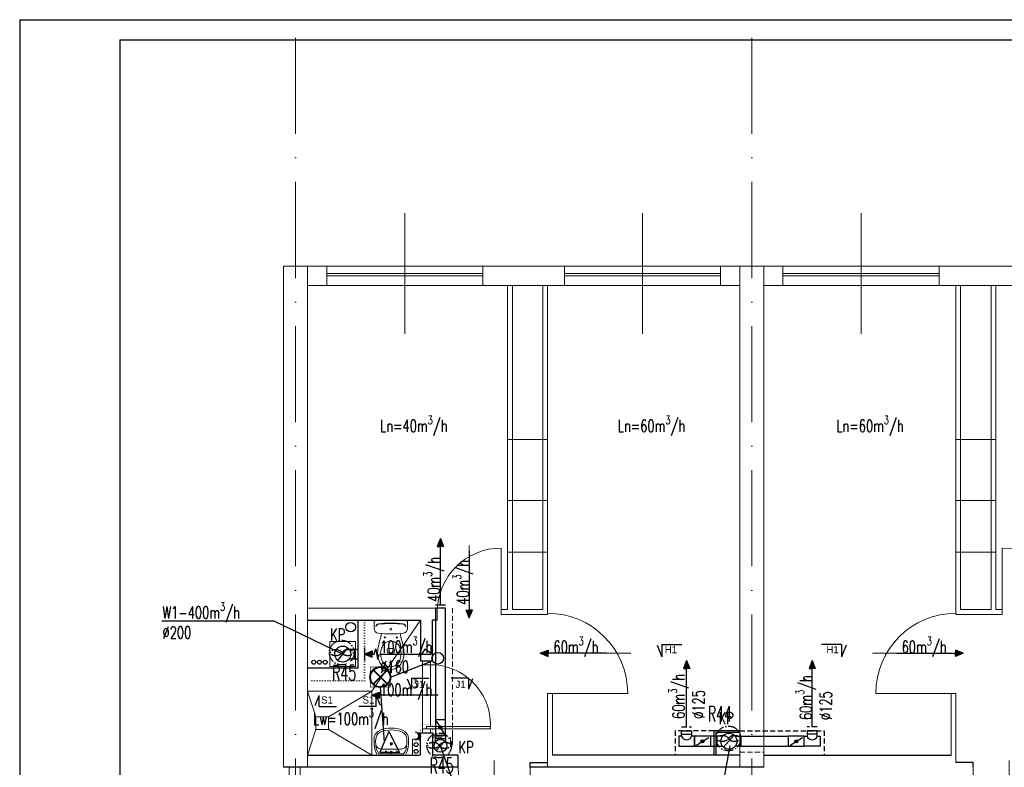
# Model space of a CAD drawing. Header units: millimetres. Extents: x -6513 to 30474, y -6915 to 65597.
# Tile 137 of 256: x -3136 to -1906, y 16902 to 17836. Entities that reach past the tile are written whole.
import ezdxf
from ezdxf.enums import TextEntityAlignment as Align

# ---------------------------------------------------------------- set-up
doc = ezdxf.new("R2010")
doc.units = ezdxf.units.MM
for name, pattern in [('ACAD_ISO03W100', [30, 12, -18]), ('ACAD_ISO10W100', [18, 12, -3, 0, -3]), ('DASHED', [19.05, 12.7, -6.35]), ('DOT', [6.35, 0, -6.35])]:
    doc.linetypes.add(name, pattern=pattern)
doc.layers.get('0').update_dxf_attribs({"color": 8})
for name, color, linetype in [('A200_General07', 8, 'Continuous'), ('A200_General08', 8, 'Continuous'), ('A270_text04', 8, 'Continuous'), ('A_obudowy', 8, 'Continuous'), ('DB_inst_pomocn', 8, 'Continuous'), ('DB_WM_nawiew-opis', 8, 'Continuous')]:
    doc.layers.add(name, color=color, linetype=linetype)
for name, color, linetype, lineweight in [('A_cienka', 8, 'Continuous', 5), ('A_linia przekroj', 8, 'Continuous', 25), ('A_osie', 8, 'ACAD_ISO10W100', 5), ('A_przerywana', 8, 'ACAD_ISO03W100', 5), ('A_widok', 8, 'Continuous', 13), ('cieńkie', 8, 'Continuous', 9), ('DB-WM-nawiew-opis', 8, 'Continuous', 25), ('DB-WM-nawiew-opis-odnośnik', 8, 'Continuous', 30), ('DB-WM-wywiew-opis', 8, 'Continuous', 25), ('DB-WM-wywiew-opis-odnośnik', 8, 'Continuous', 30), ('DB_WM_nawiew', 8, 'Continuous', 30), ('DB_WM_wywiew', 8, 'Continuous', 30), ('DB_WM_ścianka nowa', 8, 'Continuous', 25), ('E_gniazda wtykowe', 1, 'Continuous', 30), ('E_oświetlenie', 1, 'Continuous', 30), ('E_technologia', 1, 'ACAD_ISO10W100', 30), ('noew ściany archwig', 8, 'Continuous', 9), ('R-TABELKA', 8, 'Continuous', 25), ('snitarne archwig nowe', 8, 'Continuous', 9), ('Stolarka ARCHWIG', 8, 'Continuous', 5), ('widokowe ARCHWIG', 8, 'Continuous', 5), ('wyburzenia', 8, 'DOT', 20), ('Ściany ARCHWIG', 8, 'Continuous', 30)]:
    doc.layers.add(name, color=color, linetype=linetype, lineweight=lineweight)
doc.styles.add('BRH', font='txt')
doc.styles.add('SIMPLEXD', font='SIMPLEX.SHX', dxfattribs={"width": 0.6})
doc.styles.get("Standard").update_dxf_attribs({"font": 'txt.shx', "width": 0.9})

# ---------------------------------------------------------------- blocks, each defined once
blk = doc.blocks.new('drzwi schem')
at = {"color": 252}
blk.add_line((0, 0), (0, 1), dxfattribs=at)
at = {"color": 252, "ltscale": 10}
blk.add_line((0.5, -0.093), (0.5, 1.04), dxfattribs=at)
at = {"color": 252}
blk.add_arc((0, 0), 1, 0, 90, dxfattribs=at)
blk = doc.blocks.new('umywalka oli2')
at = {"layer": 'snitarne archwig nowe', "color": 252}
for p, q in [((0, 17.6), (0, 0)), ((2, 15.4), (2, 0)), ((20.9, 21.6), (13.7, 21.6)), ((0, 0), (0, -17.6)), ((2, 0), (2, -15.4)), ((7.9, 0), (7.9, 10.8)), ((7.9, -10.8), (7.9, 0)), ((13.7, -21.6), (20.9, -21.6))]:
    blk.add_line(p, q, dxfattribs=at)
for centre, radius in [((4.1, 0), 1.11), ((4.5, 6.6), 0.994), ((14.5, 0), 1.48), ((14.5, 0), 0.946), ((4.5, -6.6), 0.994)]:
    blk.add_circle(centre, radius, dxfattribs=at)
for centre, radius, start, end in [((15.6, -9.9), 31.5, 93.3155, 119.5931), ((14.2, -1.1), 20.5, 88.5847, 126.5008), ((15.3, 12), 7.48, 91.7023, 188.8292), ((17.3, -1.9), 21.5, 82.9063, 97.0937), ((20.4, 10.2), 9.2, 23.1986, 92.7468), ((20.2, 9.5), 12.2, 20.9395, 86.4287), ((-1.2, 0), 33.1, 360, 24.6987), ((-3.2, 0), 37.4, 360, 21.6896), ((-1.2, 0), 33.1, 335.3013, 0), ((-3.2, 0), 37.4, 338.3104, 0), ((15.3, -12), 7.48, 171.1708, 268.2977), ((15.6, 9.9), 31.5, 240.4069, 266.6845), ((14.2, 1.1), 20.5, 233.4992, 271.4153), ((17.3, 1.9), 21.5, 262.9063, 277.0937), ((20.4, -10.2), 9.2, 267.2532, 336.8014), ((20.2, -9.5), 12.2, 273.5713, 339.0605)]:
    blk.add_arc(centre, radius, start, end, dxfattribs=at)
blk = doc.blocks.new('klop oli 2')
at = {"layer": 'snitarne archwig nowe', "color": 252}
for p, q in [((0, 17.2), (0, 0)), ((3.8, 20.9), (10.5, 20.9)), ((0, -17.2), (0, 0)), ((3.8, 0), (3.8, 1)), ((3.8, 0), (3.8, -1)), ((38.9, 4.5), (37, 4.5)), ((38.9, -4.5), (37, -4.5)), ((3.8, -20.9), (10.5, -20.9))]:
    blk.add_line(p, q, dxfattribs=at)
for centre, radius in [((11.5, 0), 1.27), ((11.5, 0), 1.27), ((21.6, 7.5), 0.706), ((21.6, -7.5), 0.706)]:
    blk.add_circle(centre, radius, dxfattribs=at)
for centre, radius, start, end in [((3.8, 17.2), 3.76, 90, 180), ((144.9, 0), 141.2, 173.7281, 180), ((144.9, 0), 140.5, 173.6694, 180), ((8.4, 15), 3.76, 90, 173.7281), ((9, 15.1), 3.76, 100.2428, 173.7859), ((10.5, 14.9), 6.02, 6.7931, 90), ((-114.7, 0), 132.1, 0, 6.7931), ((80, -215.2), 235.3, 101.5744, 105.544), ((43.1, -10.6), 23.5, 101.6195, 117.4027), ((44.8, -39.8), 56.5, 94.3794, 102.2907), ((42.4, -7.4), 20.3, 60.8839, 101.6195), ((41.4, -8), 24.5, 51.2869, 92.3028), ((144.9, 0), 141.2, 180, 186.2719), ((144.9, 0), 140.5, 180, 186.3306), ((-114.7, 0), 132.1, 353.2069, 0), ((43.3, 0), 16.9, 173.7581, 180), ((43.3, 0), 16.9, 180, 186.2419), ((37.3, 0.7), 10.9, 117.4027, 173.7581), ((63.6, 0), 28.2, 173.3508, 180), ((63.6, 0), 28.2, 180, 186.6492), ((37, 3.1), 1.41, 90, 173.3508), ((38.9, 1.7), 2.82, 36.8699, 90), ((36.6, 0), 5.65, 0, 36.8699), ((36.6, 0), 5.65, 323.1301, 0), ((46.6, 0), 11.8, 0, 60.8839), ((46.6, 0), 11.8, 299.1161, 0), ((46.6, 0), 15.1, 0, 47.5638), ((46.6, 0), 15.1, 312.4362, 0), ((80, 215.2), 235.3, 254.456, 258.4256), ((37.3, -0.7), 10.9, 186.2419, 242.5973), ((43.1, 10.6), 23.5, 242.5973, 258.3805), ((37, -3.1), 1.41, 186.6492, 270), ((42.4, 7.4), 20.3, 258.3805, 299.1161), ((38.9, -1.7), 2.82, 270, 323.1301), ((41.4, 8), 24.5, 267.6972, 308.7131), ((3.8, -17.2), 3.76, 180, 270), ((8.4, -15), 3.76, 186.2719, 270), ((9, -15.1), 3.76, 186.2141, 259.7572), ((10.5, -14.9), 6.02, 270, 353.2069), ((44.8, 39.8), 56.5, 257.7093, 265.6206)]:
    blk.add_arc(centre, radius, start, end, dxfattribs=at)
blk = doc.blocks.new('A$C2355049C')
at = {"layer": 'DB-WM-nawiew-opis-odnośnik'}
h = blk.add_hatch(color=256, dxfattribs=at)
h.paths.add_polyline_path([(0, -9.8), (3.9, -9.8), (0, 0)])
h.paths.add_polyline_path([(0, 0), (-3.9, -9.8), (0, -9.8)])
at = {"layer": 'DB-WM-nawiew-opis-odnośnik', "flags": 128}
for points in [[(0, 0), (-3.9, -9.8), (0, -9.8)], [(0, -82.9), (0, 0)], [(0, 0), (3.9, -9.8), (0, -9.8)]]:
    blk.add_lwpolyline(points, dxfattribs=at)
blk = doc.blocks.new('A$C620C4C60')
at = {"layer": 'DB-WM-wywiew-opis-odnośnik'}
h = blk.add_hatch(color=256, dxfattribs=at)
h.paths.add_polyline_path([(0, 0), (9.8, 3.9), (9.8, 0)])
h.paths.add_polyline_path([(9.8, 0), (9.8, -3.9), (0, 0)])
at = {"layer": 'DB-WM-wywiew-opis-odnośnik', "flags": 128}
for points in [[(0, 0), (9.8, 3.9), (9.8, 0)], [(0, 0), (12.1, 0)], [(0, 0), (9.8, -3.9), (9.8, 0)], [(12.1, 0), (14.4, -6.5), (16.6, 6.4), (18.9, 0)], [(18.9, 0), (82.9, 0)]]:
    blk.add_lwpolyline(points, dxfattribs=at)
blk = doc.blocks.new('A$C21C24CF4')
at = {"layer": 'DB_WM_nawiew'}
h = blk.add_hatch(color=256, dxfattribs=at)
edge = h.paths.add_edge_path()
edge.add_arc((10, -6.2), 2, 0, 360)
for points in [[(20, 0), (0, 0), (0, -12.5), (20, -12.5)], [(1.8, -11.4), (17.9, -1.3)]]:
    blk.add_lwpolyline(points, dxfattribs=at)
blk.add_circle((10, -6.2), 2, dxfattribs=at)
blk = doc.blocks.new('Sect Mk right')
at = {"layer": 'A200_General07', "color": 1}
for p, q in [((0.29, 7.48), (3.92, 6.01)), ((0, 6.01), (0, -0.21)), ((0, 6.01), (3.92, 6.01))]:
    blk.add_line(p, q, dxfattribs=at)
at = {"layer": 'A270_text04', "color": 0, "style": 'BRH'}
blk.add_attdef('-', text='', height=4.51, dxfattribs=at).set_placement((1.77, 1.49), align=Align.MIDDLE)
blk = doc.blocks.new('raster')
at = {"layer": 'E_oświetlenie', "lineweight": 40}
for p, q in [((-21.2, 21.2), (21.2, -21.2)), ((21.2, 21.2), (-21.2, -21.2))]:
    blk.add_line(p, q, dxfattribs=at)
at = {"layer": 'E_oświetlenie', "const_width": 2}
blk.add_lwpolyline([(-30, -30), (30, -30), (30, 30), (-30, 30)], close=True, dxfattribs=at)
at = {"layer": 'E_oświetlenie', "lineweight": 40}
blk.add_circle((0, 0), 30, dxfattribs=at)
blk = doc.blocks.new('gw1')
at = {"layer": 'E_gniazda wtykowe'}
for p, q in [((99083.8, 55839.3), (99080.1, 55839.3)), ((99083.8, 55833.1), (99083.8, 55845.4))]:
    blk.add_line(p, q, dxfattribs=at)
blk.add_arc((99089.8, 55839), 6.04, 87.7958, 267.7958, dxfattribs=at)

msp = doc.modelspace()

# ---------------------------------------------------------------- hatches: boundary and pattern name
at = {"layer": 'DB_WM_nawiew'}
h = msp.add_hatch(color=256, dxfattribs=at)
edge = h.paths.add_edge_path()
edge.add_arc((-2282.973, 16934.077), 2, 0, 360)
h = msp.add_hatch(color=256, dxfattribs=at)
edge = h.paths.add_edge_path()
edge.add_arc((-2165.762, 16934.077), 2, 0, 360)

# ---------------------------------------------------------------- linework, layer by layer
at = {"layer": 'A_cienka', "ltscale": 10}
for p, q in [((-2654.946, 17443.178), (-2654.946, 17593.975)), ((-2357.946, 17443.178), (-2357.946, 17593.975)), ((-2084.946, 17443.178), (-2084.946, 17593.975))]:
    msp.add_line(p, q, dxfattribs=at)
at = {"layer": 'A_cienka'}
for p, q in [((-2776.446, 17527.577), (2360.554, 17527.577)), ((-2776.446, 17527.577), (4647.554, 17527.577)), ((-2557.446, 17518.577), (-2752.446, 17518.577)), ((-2455.446, 17518.577), (-2260.446, 17518.577)), ((-1987.446, 17518.577), (-2182.446, 17518.577)), ((-2557.446, 17515.577), (-2752.446, 17515.577)), ((-2455.446, 17515.577), (-2260.446, 17515.577)), ((-1987.446, 17515.577), (-2182.446, 17515.577)), ((-2776.446, 17503.577), (-2236.446, 17503.577)), ((-2206.446, 17503.577), (-1666.446, 17503.577)), ((-2476.446, 17311.172), (-2526.446, 17311.172)), ((-1966.446, 17311.172), (-1916.446, 17311.172)), ((-2476.446, 17235.091), (-2526.446, 17235.091)), ((-1966.446, 17235.091), (-1916.446, 17235.091)), ((-2476.446, 17170.281), (-2526.446, 17170.281)), ((-1966.446, 17170.281), (-1916.446, 17170.281)), ((-2799.544, 16901.577), (-2799.544, 16713.577)), ((-2785.544, 16901.577), (-2785.544, 16713.577))]:
    msp.add_line(p, q, dxfattribs=at)
at = {"layer": 'A_linia przekroj'}
for p, q in [((-2614.353, 17085.577), (-2620.446, 17085.577)), ((-2588.232, 16916.577), (-2620.446, 16916.577)), ((-2588.232, 16901.577), (-2588.232, 16916.577)), ((-2236.446, 16916.577), (-2470.446, 16916.577)), ((-2206.446, 16916.577), (-1972.446, 16916.577)), ((-2498.232, 16901.577), (-2498.232, 16907.577)), ((-2498.232, 16907.577), (-2476.446, 16907.577)), ((-1944.661, 16907.577), (-1966.446, 16907.577)), ((-1944.661, 16901.577), (-1944.661, 16907.577)), ((-2776.446, 16901.577), (-2806.446, 16901.577)), ((-2588.232, 16901.577), (-2776.446, 16901.577)), ((-2206.446, 16901.577), (-2498.232, 16901.577))]:
    msp.add_line(p, q, dxfattribs=at)
at = {"layer": 'A_obudowy', "linetype": 'DASHED', "ltscale": 0.5}
for p, q in [((-2268.946, 16947.144), (-2317.299, 16947.144)), ((-2317.299, 16947.144), (-2317.299, 16916.577)), ((-2236.446, 16947.144), (-2131.062, 16947.144)), ((-2131.062, 16947.144), (-2131.062, 16916.577))]:
    msp.add_line(p, q, dxfattribs=at)
at = {"layer": 'A_obudowy', "linetype": 'ByBlock'}
for p, q in [((-2236.446, 16947.144), (-2268.946, 16947.144)), ((-2268.946, 16947.144), (-2268.946, 16916.577)), ((-2236.446, 16945.144), (-2266.446, 16945.144)), ((-2266.446, 16945.144), (-2266.446, 16916.577))]:
    msp.add_line(p, q, dxfattribs=at)
at = {"layer": 'A_osie', "ltscale": 10}
for p, q in [((-2791.446, 16072.134), (-2791.446, 17824.193)), ((-2221.446, 16072.134), (-2221.446, 17824.193))]:
    msp.add_line(p, q, dxfattribs=at)
at = {"layer": 'A_osie', "color": 252, "ltscale": 10}
msp.add_line((-2791.446, 16072.134), (-2791.446, 17585.942), dxfattribs=at)
at = {"layer": 'A_przerywana', "linetype": 'DASHED', "ltscale": 0.5}
for p, q in [((-2595.446, 16941.577), (-2595.446, 17100.577)), ((-2236.446, 16920.508), (-2206.446, 16920.508)), ((-2236.446, 16920.508), (-2206.446, 16920.508))]:
    msp.add_line(p, q, dxfattribs=at)
at = {"layer": 'A_przerywana'}
for p, q in [((-2620.446, 16941.577), (-2595.446, 16941.577)), ((-2595.446, 16941.577), (-2595.446, 16916.577)), ((-2620.446, 16939.077), (-2597.946, 16939.077)), ((-2597.946, 16939.077), (-2597.946, 16916.577))]:
    msp.add_line(p, q, dxfattribs=at)
at = {"layer": 'A_widok', "ltscale": 5}
for p, q in [((-2806.446, 16901.577), (-2806.446, 17527.577)), ((-2806.446, 17527.577), (-2776.446, 17527.577)), ((-2776.446, 16901.577), (-2776.446, 17527.577)), ((-2236.446, 17527.577), (-2236.446, 17021.577)), ((-2236.446, 17527.577), (-2206.446, 17527.577)), ((-2206.446, 17527.577), (-2206.446, 17021.577)), ((-2526.446, 17503.577), (-2526.446, 17098.577)), ((-2520.446, 17503.577), (-2520.446, 17098.577)), ((-2482.446, 17503.577), (-2482.446, 17098.577)), ((-2476.446, 17503.577), (-2476.446, 17098.577)), ((-1966.446, 17503.577), (-1966.446, 17098.577)), ((-1960.446, 17503.577), (-1960.446, 17098.577)), ((-1922.446, 17503.577), (-1922.446, 17098.577)), ((-1916.446, 17503.577), (-1916.446, 17098.577)), ((-2236.446, 16901.577), (-2236.446, 17170.234)), ((-2206.446, 16901.577), (-2206.446, 17170.234)), ((-2614.353, 17100.577), (-2776.446, 17100.577)), ((-2614.353, 17100.577), (-2624.446, 17100.577)), ((-2614.353, 17085.577), (-2614.353, 17100.577)), ((-2526.446, 17098.577), (-2534.353, 17098.577)), ((-2534.353, 17092.577), (-2534.353, 17098.577)), ((-2476.446, 17092.577), (-2534.353, 17092.577)), ((-2482.446, 17098.577), (-2520.446, 17098.577)), ((-2476.446, 17092.577), (-2476.446, 17098.577)), ((-1966.446, 17092.577), (-1966.446, 17098.577)), ((-1966.446, 17092.577), (-1908.54, 17092.577)), ((-1960.446, 17098.577), (-1922.446, 17098.577)), ((-1916.446, 17098.577), (-1908.54, 17098.577)), ((-1908.54, 17098.577), (-1908.54, 17092.577)), ((-2476.446, 16901.577), (-2476.446, 16993.993)), ((-2476.446, 16993.993), (-2470.446, 16993.993)), ((-2470.446, 16916.577), (-2470.446, 16993.993)), ((-1972.446, 16916.577), (-1972.446, 16993.993)), ((-1972.446, 16993.993), (-1966.446, 16993.993)), ((-1966.446, 16907.577), (-1966.446, 16993.993))]:
    msp.add_line(p, q, dxfattribs=at)
for points in [[(-2776.446, 17503.577), (-2752.446, 17503.577), (-2752.446, 17527.577), (-2776.446, 17527.577)], [(-2557.446, 17527.577), (-2455.446, 17527.577), (-2455.446, 17503.577), (-2557.446, 17503.577)], [(-2236.446, 17503.577), (-2260.446, 17503.577), (-2260.446, 17527.577), (-2236.446, 17527.577)], [(-2206.446, 17503.577), (-2182.446, 17503.577), (-2182.446, 17527.577), (-2206.446, 17527.577)], [(-1987.446, 17527.577), (-1885.446, 17527.577), (-1885.446, 17503.577), (-1987.446, 17503.577)]]:
    msp.add_lwpolyline(points, close=True, dxfattribs=at)
at = {"layer": 'cieńkie'}
for p, q in [((-2748.446, 17058.577), (-2716.446, 17058.577)), ((-2748.446, 17027.577), (-2748.446, 17058.577)), ((-2745.946, 17058.577), (-2718.946, 17058.577)), ((-2716.446, 17058.577), (-2716.446, 17027.577)), ((-2716.446, 17027.577), (-2716.446, 17041.577)), ((-2748.446, 17027.577), (-2734.446, 17027.577)), ((-2716.446, 17027.577), (-2748.446, 17027.577)), ((-2739.446, 17027.577), (-2725.446, 17027.577))]:
    msp.add_line(p, q, dxfattribs=at)
at = {"layer": 'DB-WM-nawiew-opis'}
for points in [[(-2715.157, 16868.504), (-2588.931, 16868.504), (-2610.402, 16928.412)], [(-2386.036, 16868.669), (-2259.295, 16868.669), (-2248.446, 16928.577)]]:
    msp.add_lwpolyline(points, dxfattribs=at)
at = {"layer": 'DB-WM-wywiew-opis'}
msp.add_lwpolyline([(-2958.35, 17084.403), (-2818.371, 17084.403), (-2732.446, 17043.077)], dxfattribs=at)
at = {"layer": 'DB_inst_pomocn'}
for centre, radius in [((-2722.508, 17076.689), 6), ((-2768.652, 17032.894), 2.5), ((-2761.596, 17032.894), 2.5), ((-2754.425, 17032.894), 2.5)]:
    msp.add_circle(centre, radius, dxfattribs=at)
at = {"layer": 'DB_WM_nawiew'}
for points in [[(-2616.652, 17104.411), (-2604.152, 17104.411)], [(-2604.152, 16941.412), (-2604.152, 17100.577), (-2616.652, 17100.577), (-2616.652, 16941.412)], [(-2616.652, 16961.412), (-2604.152, 16961.412)], [(-2616.652, 16933.405), (-2616.652, 16941.412), (-2604.152, 16941.412), (-2604.152, 16933.405)], [(-2312.673, 16927.827), (-2292.973, 16927.827), (-2292.973, 16940.327), (-2296.573, 16940.327)], [(-2309.073, 16940.327), (-2312.673, 16940.327), (-2312.673, 16927.827)], [(-2309.073, 16943.077), (-2309.073, 16947.144), (-2296.573, 16947.144), (-2296.573, 16943.077)], [(-2309.073, 16940.327), (-2309.073, 16943.077), (-2296.573, 16943.077), (-2296.573, 16940.327)], [(-2272.973, 16940.327), (-2292.973, 16940.327), (-2292.973, 16927.827), (-2272.973, 16927.827)], [(-2262.973, 16940.327), (-2272.973, 16940.327), (-2272.973, 16927.827), (-2262.973, 16927.827)], [(-2257.779, 16940.327), (-2264.973, 16940.327), (-2264.973, 16927.827), (-2257.779, 16927.827)], [(-2256.611, 16926.598), (-2243.335, 16941.556)], [(-2242.167, 16940.327), (-2234.973, 16940.327), (-2234.973, 16927.827), (-2242.167, 16927.827)], [(-2236.973, 16940.327), (-2175.762, 16940.327)], [(-2155.762, 16940.327), (-2175.762, 16940.327), (-2175.762, 16927.827), (-2155.762, 16927.827)], [(-2136.062, 16927.827), (-2155.762, 16927.827), (-2155.762, 16940.327), (-2152.162, 16940.327)], [(-2139.662, 16943.077), (-2139.662, 16947.144), (-2152.162, 16947.144), (-2152.162, 16943.077)], [(-2139.662, 16940.327), (-2139.662, 16943.077), (-2152.162, 16943.077), (-2152.162, 16940.327)], [(-2139.662, 16940.327), (-2136.062, 16940.327), (-2136.062, 16927.827)], [(-2616.652, 16933.405), (-2616.652, 16937.412), (-2604.152, 16937.412), (-2604.152, 16933.405)], [(-2615.712, 16922.428), (-2605.091, 16934.395)], [(-2291.202, 16928.934), (-2275.081, 16939.01)], [(-2236.973, 16927.827), (-2175.762, 16927.827)], [(-2173.991, 16928.934), (-2157.869, 16939.01)]]:
    msp.add_lwpolyline(points, dxfattribs=at)
at = {"layer": 'DB_WM_nawiew', "linetype": 'DASHED', "ltscale": 0.5}
for points in [[(-2309.073, 16952.077), (-2296.573, 16952.077)], [(-2139.662, 16952.077), (-2152.162, 16952.077)]]:
    msp.add_lwpolyline(points, dxfattribs=at)
at = {"layer": 'DB_WM_nawiew', "color": 1}
for centre, radius in [((-2249.973, 16934.077), 10), ((-2610.402, 16928.412), 8)]:
    msp.add_circle(centre, radius, dxfattribs=at)
at = {"layer": 'DB_WM_nawiew'}
for centre in [(-2282.973, 16934.077), (-2165.762, 16934.077)]:
    msp.add_circle(centre, 2, dxfattribs=at)
for centre in [(-2302.823, 16942.557), (-2145.912, 16942.557)]:
    msp.add_arc(centre, 6.636, 199.636833, 340.363167, dxfattribs=at)
at = {"layer": 'DB_WM_wywiew'}
for points in [[(-2738.637, 17035.223), (-2725.944, 17050.674)], [(-2705.446, 17051.077), (-2705.446, 17035.077)], [(-2724.778, 17049.353), (-2717.584, 17049.353), (-2717.584, 17036.853), (-2724.778, 17036.853)], [(-2717.64, 17049.353), (-2713.584, 17049.353), (-2713.584, 17036.853), (-2717.64, 17036.853)]]:
    msp.add_lwpolyline(points, dxfattribs=at)
at = {"layer": 'DB_WM_wywiew', "color": 1}
msp.add_circle((-2732.446, 17043.077), 10, dxfattribs=at)
at = {"layer": 'DB_WM_ścianka nowa'}
msp.add_lwpolyline([(-2713.584, 17085.577), (-2713.584, 17025.577), (-2776.446, 17025.577)], dxfattribs=at)
at = {"layer": 'E_oświetlenie'}
for p, q in [((-2629.983, 17049.062), (-2634.684, 17042.286)), ((-2619.691, 17041.922), (-2629.983, 17049.062)), ((-2672.967, 17014.365), (-2620.446, 17034.577)), ((-2685.567, 17001.765), (-2680.698, 16933.489)), ((-2675.077, 16946.338), (-2686.32, 16920.641)), ((-2675.077, 16946.338), (-2661.537, 16920.285)), ((-2686.32, 16920.641), (-2661.537, 16920.285))]:
    msp.add_line(p, q, dxfattribs=at)
at = {"layer": 'E_oświetlenie', "const_width": 1.05}
msp.add_lwpolyline([(-2661.537, 16920.285), (-2675.077, 16946.338), (-2686.32, 16920.641)], close=True, dxfattribs=at)
at = {"layer": 'E_oświetlenie'}
msp.add_circle((-2613.732, 17037.788), 7.252, dxfattribs=at)
at = {"layer": 'E_technologia'}
for p, q in [((-2734.848, 17046.26), (-2732.443, 17043.481)), ((-2732.443, 17046.26), (-2734.848, 17043.481)), ((-2613.141, 16930.356), (-2610.737, 16927.577)), ((-2610.737, 16930.356), (-2613.141, 16927.577)), ((-2251.78, 16939.051), (-2249.375, 16936.272)), ((-2249.375, 16939.051), (-2251.78, 16936.272))]:
    msp.add_line(p, q, dxfattribs=at)
for centre in [(-2733.646, 17044.871), (-2250.578, 16937.662), (-2611.939, 16928.966)]:
    msp.add_circle(centre, 15.427, dxfattribs=at)
for centre, start_param, end_param in [((-2741.273, 17044.871), 3.54986568, 9.01650493), ((-2726.019, 17044.871), 0.40827303, 5.87491228), ((-2258.204, 16937.662), 3.54986568, 9.01650493), ((-2242.951, 16937.662), 0.40827303, 5.87491228), ((-2619.566, 16928.966), 3.54986568, 9.01650493), ((-2604.312, 16928.966), 0.40827303, 5.87491228)]:
    msp.add_ellipse(centre, major_axis=(-7, 0), ratio=0.5, start_param=start_param, end_param=end_param, dxfattribs=at)
at = {"layer": 'R-TABELKA'}
for p, q in [((-3136.084, 17835.732), (8327.828, 17835.732)), ((-3136.084, 17835.732), (-3136.084, 15785.648)), ((-3011.084, 17810.732), (8302.828, 17810.732)), ((-3011.084, 17810.732), (-3011.084, 15810.648))]:
    msp.add_line(p, q, dxfattribs=at)
at = {"layer": 'snitarne archwig nowe'}
for points in [[(-2696.29, 16996.733), (-2635.446, 17085.577)], [(-2776.446, 16996.733), (-2696.29, 16996.733), (-2696.29, 16916.577)], [(-2766.29, 16964.733), (-2776.29, 16996.733)], [(-2750.29, 16964.733), (-2696.29, 16996.733)], [(-2766.29, 16948.733), (-2776.29, 16916.733)], [(-2750.29, 16948.733), (-2696.29, 16916.733)]]:
    msp.add_lwpolyline(points, dxfattribs=at)
msp.add_lwpolyline([(-2766.29, 16948.733), (-2750.29, 16948.733), (-2750.29, 16964.733), (-2766.29, 16964.733)], close=True, dxfattribs=at)
at = {"layer": 'Stolarka ARCHWIG'}
for p, q in [((-2547.946, 16952.577), (-2627.946, 16952.577)), ((-2627.946, 16952.577), (-2627.946, 16949.577)), ((-2547.946, 16949.577), (-2547.946, 16952.577)), ((-2627.946, 16949.577), (-2547.946, 16949.577))]:
    msp.add_line(p, q, dxfattribs=at)
for points in [[(-2627.946, 17029.577), (-2622.946, 17029.577), (-2622.946, 17034.577), (-2632.946, 17034.577), (-2632.946, 17029.577), (-2625.446, 17029.577)], [(-2627.946, 17029.577), (-2622.946, 17029.577), (-2622.946, 17034.577), (-2632.946, 17034.577), (-2632.946, 17029.577), (-2625.446, 17029.577)], [(-2632.946, 16949.577), (-2632.946, 17029.577)], [(-2622.946, 17029.749), (-2622.946, 16952.577)], [(-2627.946, 16944.577), (-2622.946, 16944.577), (-2622.946, 16949.577), (-2632.946, 16949.577), (-2632.946, 16944.577), (-2625.446, 16944.577)]]:
    msp.add_lwpolyline(points, dxfattribs=at)
msp.add_arc((-2622.869, 16954.794), 74.955, 358.305166, 93.884215, dxfattribs=at)
at = {"layer": 'widokowe ARCHWIG'}
for p, q in [((-2635.446, 16916.577), (-2635.446, 16943.577)), ((-2635.446, 16936.577), (-2645.446, 16936.577)), ((-2645.446, 16936.577), (-2645.446, 16916.577)), ((-2635.446, 16916.577), (-2635.446, 16936.577)), ((-2645.446, 16916.577), (-2635.446, 16916.577))]:
    msp.add_line(p, q, dxfattribs=at)
at = {"layer": 'wyburzenia', "ltscale": 0.5}
for p, q in [((-2705.446, 17085.577), (-2705.446, 17009.577)), ((-2705.446, 17009.577), (-2776.446, 17009.577)), ((-2705.446, 17009.577), (-2705.446, 17009.577))]:
    msp.add_line(p, q, dxfattribs=at)
at = {"layer": 'wyburzenia', "ltscale": 0.2}
msp.add_lwpolyline([(-2635.446, 16954.577), (-2620.446, 16954.577), (-2620.446, 16944.577), (-2635.446, 16944.577)], close=True, dxfattribs=at)
at = {"layer": 'Ściany ARCHWIG'}
for p, q in [((-2776.446, 17085.577), (-2635.446, 17085.577)), ((-2635.446, 17085.577), (-2635.446, 17034.577)), ((-2620.446, 17034.577), (-2620.446, 17085.577)), ((-2635.446, 17034.577), (-2620.446, 17034.577)), ((-2635.446, 16944.577), (-2620.446, 16944.577)), ((-2635.446, 16916.577), (-2635.446, 16944.577)), ((-2635.446, 16944.577), (-2620.446, 16944.577)), ((-2620.446, 16944.577), (-2620.446, 16916.577)), ((-2776.446, 16916.577), (-2637.446, 16916.577))]:
    msp.add_line(p, q, dxfattribs=at)
for centre in [(-2640.783, 16929.924), (-2640.783, 16921.407)]:
    msp.add_circle(centre, 2.5, dxfattribs=at)

# ---------------------------------------------------------------- block references
at = {"layer": 'A200_General08'}
ref = msp.add_blockref('Sect Mk right', (-2309.632, 17055.163), dxfattribs=dict(at, xscale=-4, yscale=4, zscale=4, rotation=90))
ref.add_attrib('-', 'H1', dxfattribs={"layer": 'A270_text04', "color": 7, "height": 9, "style": 'BRH'}).set_placement((-2322.395, 17048.571), align=Align.MIDDLE)
ref = msp.add_blockref('Sect Mk right', (-2133.261, 17055.163), dxfattribs=dict(at, xscale=4, yscale=4, zscale=4, rotation=270))
ref.add_attrib('-', 'H1', dxfattribs={"layer": 'A270_text04', "color": 7, "height": 9, "style": 'BRH'}).set_placement((-2120.498, 17048.571), align=Align.MIDDLE)
ref = msp.add_blockref('Sect Mk right', (-2625.692, 17013.143), dxfattribs=dict(at, xscale=-3.5, yscale=3.5, zscale=3.5, rotation=90))
ref.add_attrib('-', 'J1', dxfattribs={"layer": 'A270_text04', "color": 7, "height": 9, "style": 'BRH'}).set_placement((-2636.906, 17005.123), align=Align.MIDDLE)
ref = msp.add_blockref('Sect Mk right', (-2596.375, 17013.143), dxfattribs=dict(at, xscale=3.5, yscale=3.5, zscale=3.5, rotation=270))
ref.add_attrib('-', 'J1', dxfattribs={"layer": 'A270_text04', "color": 7, "height": 9, "style": 'BRH'}).set_placement((-2585.162, 17005.123), align=Align.MIDDLE)
ref = msp.add_blockref('Sect Mk right', (-2740.894, 16977.72), dxfattribs=dict(at, xscale=3.5, yscale=3.5, zscale=3.5, rotation=90.00000000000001))
ref.add_attrib('-', 'S1', dxfattribs={"layer": 'A270_text04', "color": 7, "height": 9, "style": 'BRH'}).set_placement((-2752.108, 16985.74), align=Align.MIDDLE)
ref = msp.add_blockref('Sect Mk right', (-2711.577, 16977.72), dxfattribs=dict(at, xscale=-3.5, yscale=3.5, zscale=3.5, rotation=270))
ref.add_attrib('-', 'S1', dxfattribs={"layer": 'A270_text04', "color": 7, "height": 9, "style": 'BRH'}).set_placement((-2700.363, 16985.74), align=Align.MIDDLE)
at = {"layer": 'A_cienka', "yscale": 80, "zscale": 80}
for p, xscale in [((-2534.353, 17095.577), -80), ((-1908.54, 17095.577), 80)]:
    msp.add_blockref('drzwi schem', p, dxfattribs=dict(at, xscale=xscale))
at = {"layer": 'A_cienka', "yscale": 100, "zscale": 100}
for p, xscale, rotation in [((-2476.446, 16993.993), -100, 270), ((-1966.446, 16993.993), 100, 90)]:
    msp.add_blockref('drzwi schem', p, dxfattribs=dict(at, xscale=xscale, rotation=rotation))
at = {"layer": 'A_widok', "ltscale": 5, "yscale": 90, "zscale": 90, "rotation": 180}
for p, xscale in [((-2498.232, 16901.577), 90), ((-1944.661, 16901.577), -90)]:
    msp.add_blockref('drzwi schem', p, dxfattribs=dict(at, xscale=xscale))
at = {"layer": 'DB_WM_nawiew'}
for p in [(-2610.402, 17187.346), (-2145.912, 17035.013)]:
    msp.add_blockref('A$C2355049C', p, dxfattribs=at)
for name, p, rotation in [('A$C2355049C', (-2574.353, 17088.154), 180), ('A$C2355049C', (-2485.725, 17043.993), 90), ('A$C2355049C', (-2696.29, 16991.688), 90), ('A$C21C24CF4', (-2616.652, 16941.412), 90)]:
    msp.add_blockref(name, p, dxfattribs=dict(at, rotation=rotation))
at = {"layer": 'DB_WM_nawiew', "xscale": -1, "rotation": 270}
msp.add_blockref('A$C2355049C', (-1957.197, 17043.993), dxfattribs=at)
at = {"layer": 'DB_WM_nawiew', "xscale": -1}
msp.add_blockref('A$C2355049C', (-2302.823, 17035.013), dxfattribs=at)
at = {"layer": 'DB_WM_wywiew', "xscale": -1, "rotation": 180}
msp.add_blockref('A$C620C4C60', (-2705.446, 17043.077), dxfattribs=at)
at = {"layer": 'E_oświetlenie', "lineweight": 40, "xscale": 0.4199999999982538, "yscale": 0.4200000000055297, "zscale": 0.4199999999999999, "rotation": 180}
msp.add_blockref('raster', (-2685.567, 17014.365), dxfattribs=at)
at = {"layer": 'E_oświetlenie', "xscale": 0.7875000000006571, "yscale": 0.7875000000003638, "zscale": 0.7874999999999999, "rotation": 178.7624398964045}
msp.add_blockref('gw1', (76322.681, 59218.385), dxfattribs=at)
at = {"layer": 'noew ściany archwig', "xscale": -1, "rotation": 270}
msp.add_blockref('umywalka oli2', (-2671.803, 16916.43), dxfattribs=at)
at = {"layer": 'snitarne archwig nowe', "xscale": -1, "rotation": 90}
msp.add_blockref('klop oli 2', (-2672.397, 17085.577), dxfattribs=at)

# ---------------------------------------------------------------- texts
at = {"layer": 'DB-WM-nawiew-opis', "char_height": 15, "width": 37.14159, "attachment_point": 1, "rotation": 90}
for s, insert in [('\\A1;{\\Fsimplex|c238;\\W0.7;40m\\H0.7x;\\S3^ ;\\H1.4286x;/h}', (-2631.412, 17108.266)), ('\\A1;{\\Fsimplex|c238;\\W0.7;40m\\H0.7x;\\S3^ ;\\H1.4286x;/h}', (-2594.885, 17104.649)), ('\\A1;{\\Fsimplex|c238;\\W0.7;60m\\H0.7x;\\S3^ ;\\H1.4286x;/h\\P%%C125}', (-2325.404, 16962.111)), ('\\A1;{\\Fsimplex|c238;\\W0.7;60m\\H0.7x;\\S3^ ;\\H1.4286x;/h\\P%%C125}', (-2166.531, 16960.619))]:
    msp.add_mtext(s, dxfattribs=dict(at, insert=insert))
at = {"layer": 'DB-WM-nawiew-opis', "char_height": 15, "width": 37.14159, "attachment_point": 1}
for s, insert in [('\\A1;{\\Fsimplex|c238;\\W0.7;60m\\H0.7x;\\S3^ ;\\H1.4286x;/h}', (-2469.23, 17064.524)), ('\\A1;{\\Fsimplex|c238;\\W0.7;60m\\H0.7x;\\S3^ ;\\H1.4286x;/h}', (-2034.207, 17064.524)), ('\\A1;{\\Fsimplex|c238;\\W0.7;100m\\H0.7x;\\S3^ ;\\H1.4286x;/h}', (-2685.894, 17010.926))]:
    msp.add_mtext(s, dxfattribs=dict(at, insert=insert))
at = {"layer": 'DB-WM-wywiew-opis', "char_height": 15, "width": 37.14159, "attachment_point": 1}
for s, insert in [('\\A1;{\\Fsimplex|c238;\\W0.7;W1-400m\\H0.7x;\\S3^ ;\\H1.4286x;/h\\P%%C200}', (-2957.692, 17107.592)), ('\\A1;{\\Fsimplex|c238;\\W0.7;100m\\H0.7x;\\S3^ ;\\H1.4286x;/h\\P%%C160}', (-2685.709, 17064.611)), ('\\A1;{\\Fsimplex|c238;\\W0.7;Lw=100m\\H0.7x;\\S3^ ;\\H1.4286x;/h}', (-2769.495, 16974.705))]:
    msp.add_mtext(s, dxfattribs=dict(at, insert=insert))
at = {"layer": 'DB-WM-wywiew-opis', "color": 1, "char_height": 15, "width": 37.14159, "attachment_point": 1}
for s, insert in [('\\A1;{\\Fsimplex|c238;\\W0.7;KP}', (-2748.313, 17074.943)), ('{\\Fsimplex|c238;\\W0.7;KP}', (-2262.808, 16970.386)), ('\\A1;{\\Fsimplex|c238;\\W0.7;KP}', (-2588.032, 16934.112))]:
    msp.add_mtext(s, dxfattribs=dict(at, insert=insert))
at = {"layer": 'DB_WM_nawiew-opis', "char_height": 15, "width": 37.14159, "attachment_point": 1}
for s, insert in [('\\A1;{\\Fsimplex|c238;\\W0.7;Ln=40m\\H0.7x;\\S3^ ;\\H1.4286x;/h}', (-2685.693, 17340.76)), ('\\A1;{\\Fsimplex|c238;\\W0.7;Ln=60m\\H0.7x;\\S3^ ;\\H1.4286x;/h}', (-2388.693, 17340.76)), ('\\A1;{\\Fsimplex|c238;\\W0.7;Ln=60m\\H0.7x;\\S3^ ;\\H1.4286x;/h}', (-2115.693, 17340.76))]:
    msp.add_mtext(s, dxfattribs=dict(at, insert=insert))
at = {"layer": 'E_technologia', "style": 'SIMPLEXD', "width": 0.6}
for s, p in [('R45', (-2745.842, 17009.947)), ('R44', (-2276.333, 16958.809)), ('R45', (-2624.136, 16894.043))]:
    msp.add_text(s, height=19.2, dxfattribs=at).set_placement(p)

doc.saveas('drawing.dxf')
